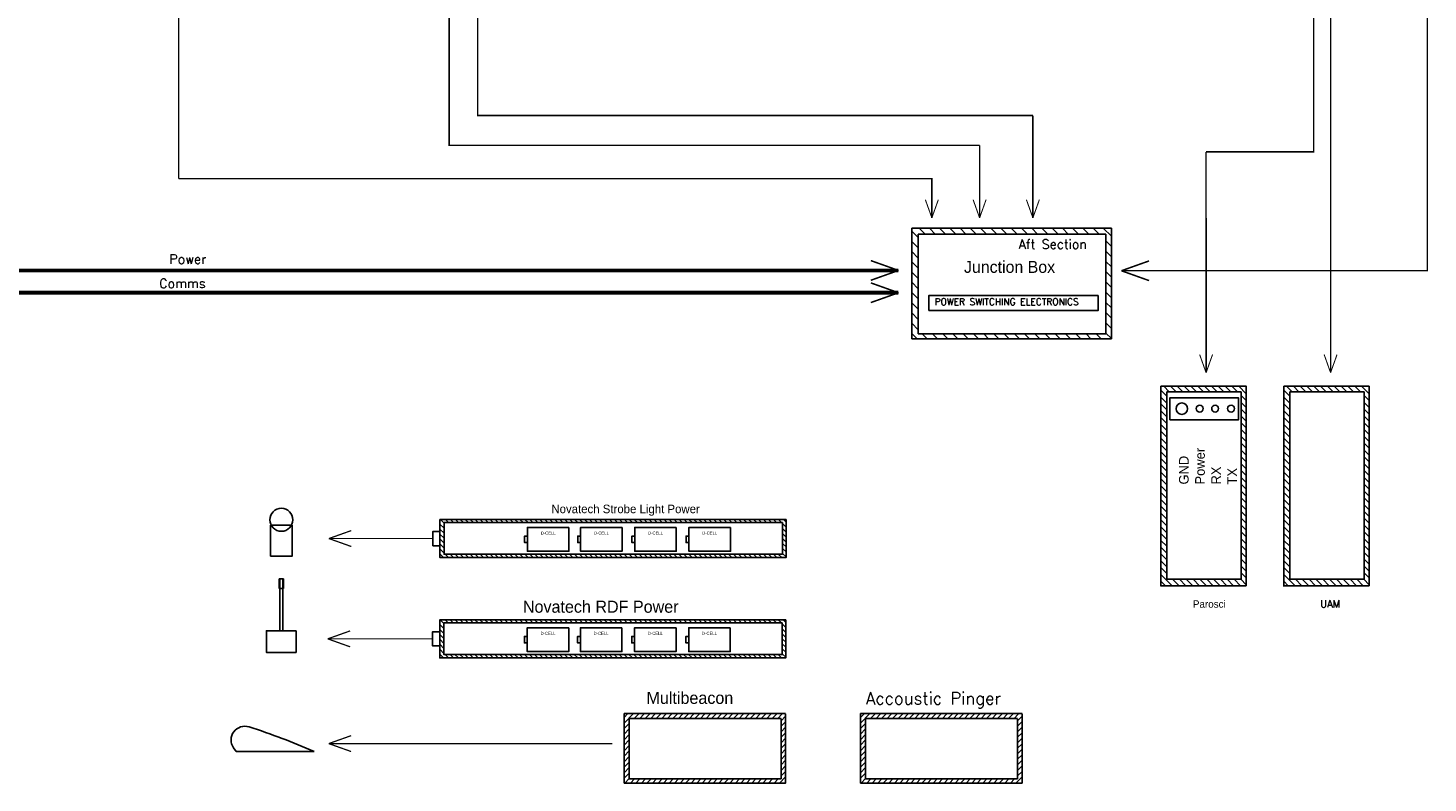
# Model space of a CAD drawing. Extents: x -156 to 25, y 5 to 135.
# Tile 2 of 14: x -130 to -92, y 86 to 107. Entities that reach past the tile are written whole.
import ezdxf

# ---------------------------------------------------------------- set-up
doc = ezdxf.new("R2010")
doc.units = 0
doc.header["$LTSCALE"] = 5
doc.header["$MEASUREMENT"] = 0
doc.layers.get('0').update_dxf_attribs({"linetype": 'CONTINUOUS'})
doc.styles.add('ADESK1', font='romans')

msp = doc.modelspace()

# ---------------------------------------------------------------- hatches: boundary and pattern name
h = msp.add_hatch()
h.set_pattern_fill('ANSI31', color=3, scale=1.607711, style=0)
h.set_pattern_definition([(135, (-121.28734, 114.91741), (0.142103, 0.142103), [])])
h.paths.add_polyline_path([(-105.854, 101.837), (-105.854, 101.152), (-105.854, 98.769), (-100.31, 98.769), (-100.31, 101.137), (-100.31, 101.837)])
h.paths.add_polyline_path([(-100.465, 101.672), (-100.465, 100.972), (-100.465, 98.907), (-105.674, 98.907), (-105.674, 100.972), (-105.674, 101.672)], flags=16)
h = msp.add_hatch()
h.set_pattern_fill('ANSI31', color=3, scale=1.071807, angle=-180, style=0)
h.set_pattern_definition([(315, (-197.61592, 91.05321), (-0.09473529, -0.09473529), [])])
h.paths.add_polyline_path([(-96.562, 97.45), (-98.931, 97.45), (-98.931, 97.294), (-98.931, 92.086), (-98.931, 91.906), (-96.562, 91.906)])
h.paths.add_polyline_path([(-96.701, 92.086), (-98.765, 92.086), (-98.765, 97.294), (-96.701, 97.294)], flags=16)
h = msp.add_hatch()
h.set_pattern_fill('ANSI31', color=3, scale=1.071807, angle=-180, style=0)
h.set_pattern_definition([(315, (-194.20375, 91.05321), (-0.09473529, -0.09473529), [])])
h.paths.add_polyline_path([(-93.15, 97.45), (-95.519, 97.45), (-95.519, 97.294), (-95.519, 92.086), (-95.519, 91.906), (-93.15, 91.906)])
h.paths.add_polyline_path([(-93.289, 92.086), (-95.353, 92.086), (-95.353, 97.294), (-93.289, 97.294)], flags=16)
h = msp.add_hatch()
h.set_pattern_fill('ANSI31', color=3, scale=0.781054, style=0)
h.set_pattern_definition([(135, (-67.7148, 105.3374), (0.06903606, 0.06903606), [])])
h.paths.add_polyline_path([(-109.346, 92.689), (-118.957, 92.689), (-118.957, 93.745), (-109.346, 93.745)])
h.paths.add_polyline_path([(-109.444, 92.782), (-118.842, 92.782), (-118.842, 93.659), (-109.444, 93.659)], flags=16)
h = msp.add_hatch()
h.set_pattern_fill('ANSI31', color=3, scale=0.781054, style=0)
h.set_pattern_definition([(135, (-67.72091, 102.55029), (0.06903606, 0.06903606), [])])
h.paths.add_polyline_path([(-109.352, 89.901), (-118.963, 89.901), (-118.963, 90.958), (-109.352, 90.958)])
h.paths.add_polyline_path([(-109.45, 89.995), (-118.848, 89.995), (-118.848, 90.871), (-109.45, 90.871)], flags=16)
h = msp.add_hatch()
h.set_pattern_fill('ANSI31', color=3, scale=0.867838, angle=-90, style=0)
h.set_pattern_definition([(225, (-114.53545, 168.24759), (-0.07670673, 0.07670673), [])])
h.paths.add_polyline_path([(-113.845, 86.425), (-113.845, 88.343), (-113.699, 88.343), (-109.482, 88.343), (-109.356, 88.343), (-109.356, 86.425)])
h.paths.add_polyline_path([(-109.482, 86.537), (-109.482, 88.209), (-113.699, 88.209), (-113.699, 86.537)], flags=16)
h = msp.add_hatch()
h.set_pattern_fill('ANSI31', color=3, scale=0.867838, angle=-90, style=0)
h.set_pattern_definition([(225, (-107.9707, 168.24759), (-0.07670673, 0.07670673), [])])
h.paths.add_polyline_path([(-107.28, 86.425), (-107.28, 88.343), (-107.135, 88.343), (-102.917, 88.343), (-102.791, 88.343), (-102.791, 86.425)])
h.paths.add_polyline_path([(-102.917, 86.537), (-102.917, 88.209), (-107.135, 88.209), (-107.135, 86.537)], flags=16)

# ---------------------------------------------------------------- linework, layer by layer
for p, q in [((-105.854, 101.152), (-105.854, 101.837)), ((-105.854, 101.837), (-100.31, 101.837)), ((-105.674, 101.672), (-105.674, 100.972)), ((-100.465, 101.672), (-105.674, 101.672)), ((-100.465, 100.972), (-100.465, 101.672)), ((-100.31, 101.137), (-100.31, 101.837)), ((-105.854, 101.152), (-105.854, 98.769)), ((-105.674, 98.907), (-105.674, 100.972)), ((-100.465, 100.972), (-100.465, 98.907)), ((-105.674, 98.907), (-100.465, 98.907)), ((-98.931, 97.294), (-98.931, 97.45)), ((-98.931, 92.086), (-98.931, 97.294)), ((-98.765, 97.294), (-98.765, 92.086)), ((-98.765, 97.294), (-96.701, 97.294)), ((-96.701, 92.086), (-96.701, 97.294)), ((-95.519, 97.294), (-95.519, 97.45)), ((-95.519, 92.086), (-95.519, 97.294)), ((-95.353, 97.294), (-95.353, 92.086)), ((-95.353, 97.294), (-93.289, 97.294)), ((-93.289, 92.086), (-93.289, 97.294)), ((-98.946, 91.906), (-96.562, 91.906)), ((-98.931, 91.906), (-98.931, 92.086)), ((-96.701, 92.086), (-98.765, 92.086)), ((-95.534, 91.906), (-93.15, 91.906)), ((-95.519, 91.906), (-95.519, 92.086)), ((-93.289, 92.086), (-95.353, 92.086)), ((-113.845, 88.355), (-113.845, 86.425)), ((-113.845, 88.355), (-113.699, 88.355)), ((-113.699, 88.355), (-109.482, 88.355)), ((-109.482, 88.355), (-109.356, 88.355)), ((-107.28, 88.355), (-107.28, 86.425)), ((-107.28, 88.355), (-107.135, 88.355)), ((-107.135, 88.355), (-102.917, 88.355)), ((-102.917, 88.355), (-102.791, 88.355)), ((-109.482, 88.221), (-113.699, 88.221)), ((-113.699, 86.537), (-113.699, 88.209)), ((-109.482, 88.209), (-109.482, 86.537)), ((-102.917, 88.221), (-107.135, 88.221)), ((-107.135, 86.537), (-107.135, 88.209)), ((-102.917, 88.209), (-102.917, 86.537)), ((-122.745, 87.298), (-124.621, 87.298)), ((-122.745, 87.298), (-122.449, 87.298)), ((-113.699, 86.537), (-109.482, 86.537)), ((-107.135, 86.537), (-102.917, 86.537))]:
    msp.add_line(p, q)
at = {"color": 5, "ltscale": 0.003, "const_width": 0.0411}
for points in [[(-126.217, 133.306), (-126.217, 103.217)], [(-91.535, 122.547), (-91.535, 105.562)], [(-118.704, 119.293), (-118.704, 104.141), (-104.522, 104.141)], [(-94.22, 97.825), (-94.22, 119.072), (-94.947, 119.072)], [(-95.051, 116.64), (-94.688, 116.64), (-94.688, 103.959), (-97.678, 103.959)], [(-117.91, 109.02), (-117.91, 104.969), (-103.736, 104.969)], [(-91.535, 105.562), (-91.535, 100.657), (-100.03, 100.657)], [(-103.736, 104.969), (-103.095, 104.969)], [(-103.095, 104.969), (-102.489, 104.969)], [(-102.489, 102.127), (-102.489, 104.969)], [(-104.522, 104.141), (-104.335, 104.141)], [(-104.335, 104.141), (-103.969, 104.141)], [(-103.969, 102.127), (-103.969, 104.141)], [(-105.295, 102.127), (-105.295, 103.217), (-126.217, 103.217)], [(-97.678, 102.127), (-97.678, 97.825)]]:
    msp.add_lwpolyline(points, dxfattribs=at)
at = {"color": 5}
for points, const_width in [([(-97.678, 103.959), (-97.678, 102.127)], 0.0402), ([(-105.295, 102.127), (-105.476, 102.632)], 0.0282), ([(-105.295, 102.127), (-105.115, 102.632)], 0.0282), ([(-103.969, 102.127), (-104.149, 102.632)], 0.0282), ([(-103.969, 102.127), (-103.789, 102.632)], 0.0282), ([(-102.489, 102.127), (-102.669, 102.632)], 0.0282), ([(-102.489, 102.127), (-102.309, 102.632)], 0.0282), ([(-106.222, 100.666), (-142.114, 100.666)], 0.107), ([(-106.222, 100.666), (-106.99, 100.939)], 0.0429), ([(-100.03, 100.657), (-99.263, 100.93)], 0.0429), ([(-106.222, 100.666), (-106.99, 100.392)], 0.0429), ([(-106.222, 100.046), (-106.99, 100.32)], 0.0429), ([(-100.03, 100.657), (-99.263, 100.384)], 0.0429), ([(-106.222, 100.046), (-142.114, 100.046)], 0.107), ([(-106.222, 100.046), (-106.99, 99.773)], 0.0429), ([(-97.678, 97.825), (-97.858, 98.331)], 0.0282), ([(-97.678, 97.825), (-97.498, 98.331)], 0.0282), ([(-94.22, 97.825), (-94.4, 98.331)], 0.0282), ([(-94.22, 97.825), (-94.04, 98.331)], 0.0282), ([(-122.043, 93.217), (-121.421, 93.438)], 0.0347), ([(-120.272, 93.217), (-122.043, 93.217)], 0.0347), ([(-122.043, 93.217), (-121.421, 92.996)], 0.0347), ([(-119.155, 93.217), (-120.272, 93.217)], 0.0347), ([(-122.075, 90.43), (-121.453, 90.651)], 0.0347), ([(-120.272, 90.43), (-122.075, 90.43)], 0.0347), ([(-122.075, 90.43), (-121.453, 90.209)], 0.0347), ([(-119.161, 90.43), (-120.272, 90.43)], 0.0347), ([(-122.046, 87.52), (-121.425, 87.741)], 0.0347), ([(-120.272, 87.52), (-122.046, 87.52)], 0.0347), ([(-122.046, 87.52), (-121.425, 87.299)], 0.0347), ([(-114.17, 87.52), (-120.272, 87.52)], 0.0347)]:
    msp.add_lwpolyline(points, dxfattribs=dict(at, const_width=const_width))
for points in [[(-105.854, 98.769), (-100.31, 98.769), (-100.31, 101.137)], [(-96.562, 91.906), (-96.562, 97.45), (-98.931, 97.45)], [(-93.15, 91.906), (-93.15, 97.45), (-95.519, 97.45)], [(-113.845, 86.425), (-109.356, 86.425), (-109.356, 88.343)], [(-107.28, 86.425), (-102.791, 86.425), (-102.791, 88.343)]]:
    msp.add_lwpolyline(points)
for points in [[(-100.675, 99.97), (-105.377, 99.97), (-105.377, 99.556), (-100.675, 99.556)], [(-98.681, 96.513), (-96.782, 96.513), (-96.782, 97.129), (-98.681, 97.129)], [(-109.346, 93.745), (-118.957, 93.745), (-118.957, 92.689), (-109.346, 92.689)], [(-123.06, 93.588), (-123.664, 93.588), (-123.664, 92.73), (-123.06, 92.73)], [(-118.957, 93.415), (-119.155, 93.415), (-119.155, 93.019), (-118.957, 93.019)], [(-109.444, 93.659), (-118.842, 93.659), (-118.842, 92.782), (-109.444, 92.782)], [(-115.374, 93.524), (-116.527, 93.524), (-116.527, 92.865), (-115.374, 92.865)], [(-113.898, 93.524), (-115.052, 93.524), (-115.052, 92.865), (-113.898, 92.865)], [(-112.393, 93.524), (-113.547, 93.524), (-113.547, 92.865), (-112.393, 92.865)], [(-110.888, 93.524), (-112.042, 93.524), (-112.042, 92.865), (-110.888, 92.865)], [(-116.527, 93.285), (-116.607, 93.285), (-116.607, 93.105), (-116.527, 93.105)], [(-115.052, 93.285), (-115.131, 93.285), (-115.131, 93.105), (-115.052, 93.105)], [(-113.547, 93.285), (-113.626, 93.285), (-113.626, 93.105), (-113.547, 93.105)], [(-112.042, 93.285), (-112.121, 93.285), (-112.121, 93.105), (-112.042, 93.105)], [(-123.306, 92.095), (-123.424, 92.095), (-123.424, 91.833), (-123.306, 91.833)], [(-123.404, 92.095), (-123.326, 92.095), (-123.326, 90.656), (-123.404, 90.656)], [(-122.953, 90.656), (-123.777, 90.656), (-123.777, 90.054), (-122.953, 90.054)], [(-118.963, 90.628), (-119.161, 90.628), (-119.161, 90.232), (-118.963, 90.232)], [(-109.352, 90.958), (-118.963, 90.958), (-118.963, 89.901), (-109.352, 89.901)], [(-109.45, 90.871), (-118.848, 90.871), (-118.848, 89.995), (-109.45, 89.995)], [(-115.38, 90.737), (-116.533, 90.737), (-116.533, 90.078), (-115.38, 90.078)], [(-113.905, 90.737), (-115.058, 90.737), (-115.058, 90.078), (-113.905, 90.078)], [(-112.399, 90.737), (-113.553, 90.737), (-113.553, 90.078), (-112.399, 90.078)], [(-110.894, 90.737), (-112.048, 90.737), (-112.048, 90.078), (-110.894, 90.078)], [(-116.533, 90.497), (-116.613, 90.497), (-116.613, 90.318), (-116.533, 90.318)], [(-115.058, 90.497), (-115.137, 90.497), (-115.137, 90.318), (-115.058, 90.318)], [(-113.553, 90.497), (-113.632, 90.497), (-113.632, 90.318), (-113.553, 90.318)], [(-112.048, 90.497), (-112.127, 90.497), (-112.127, 90.318), (-112.048, 90.318)]]:
    msp.add_lwpolyline(points, close=True)
msp.add_lwpolyline([(-124.621, 87.298), (-124.693, 87.403, -0.713306), (-124.26, 87.984, -0.026756), (-122.449, 87.298, -0.026756)], format="xyb")
for centre, radius in [((-98.353, 96.825), 0.159), ((-97.855, 96.826), 0.0942), ((-97.428, 96.826), 0.0942), ((-96.985, 96.826), 0.0942), ((-123.363, 93.738), 0.319)]:
    msp.add_circle(centre, radius)

# ---------------------------------------------------------------- texts
at = {"style": 'ADESK1'}
for s, height, p in [('Aft Section', 0.25694, (-102.883, 101.266)), ('Power', 0.2569, (-126.473, 100.852)), ('Comms', 0.2569, (-126.755, 100.178)), ('Accoustic Pinger', 0.33572, (-107.126, 88.61))]:
    msp.add_text(s, height=height, dxfattribs=at).set_placement(p)
for s, height, p in [('Junction Box', 0.33045, (-104.402, 100.598)), ('Novatech Strobe Light Power', 0.23699, (-115.863, 93.921)), ('D-CELL', 0.0846, (-116.158, 93.328)), ('D-CELL', 0.0846, (-114.682, 93.328)), ('D-CELL', 0.0846, (-113.177, 93.328)), ('D-CELL', 0.0846, (-111.672, 93.328)), ('Novatech RDF Power', 0.33429, (-116.654, 91.156)), ('Parosci', 0.2047, (-98.045, 91.295)), ('D-CELL', 0.0846, (-116.164, 90.541)), ('D-CELL', 0.0846, (-114.689, 90.541)), ('D-CELL', 0.0846, (-113.184, 90.541)), ('D-CELL', 0.0846, (-111.678, 90.541)), ('Multibeacon', 0.33429, (-113.221, 88.623))]:
    msp.add_text(s, height=height).set_placement(p)
at = {"ltscale": 0.003, "style": 'ADESK1'}
for s, height, p in [('POWER SWITCHING ELECTRONICS', 0.18427, (-105.219, 99.705)), ('UAM', 0.2003, (-94.506, 91.301))]:
    msp.add_text(s, height=height, dxfattribs=at).set_placement(p)
for s, p in [('Power', (-97.714, 94.718)), ('GND', (-98.162, 94.718)), ('RX', (-97.267, 94.718)), ('TX', (-96.819, 94.718))]:
    msp.add_text(s, height=0.2686, rotation=90).set_placement(p)

doc.saveas('drawing.dxf')
